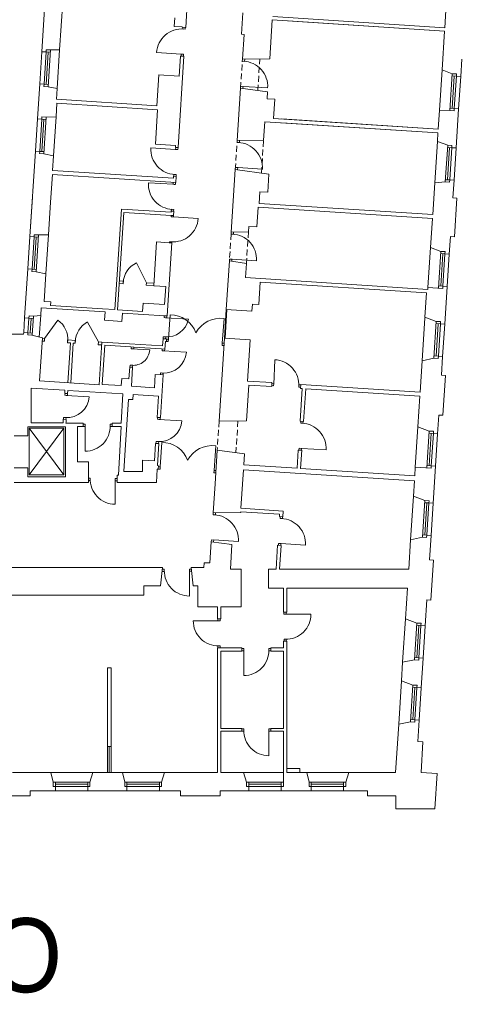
# Model space of a CAD drawing. Header units: centimetres. Extents: x 695802 to 711011, y 25963 to 44188.
# Tile 153 of 157: x 705967 to 706043, y 37431 to 37601. Entities that reach past the tile are written whole.
import ezdxf

# ---------------------------------------------------------------- set-up
doc = ezdxf.new("R2010")
doc.units = ezdxf.units.CM
doc.linetypes.add('DASHED', pattern=[19.05, 12.7, -6.35])
for name, color, linetype, lineweight in [('Drzwi i okna', 51, 'Continuous', 9), ('Opis', 102, 'Continuous', 9), ('Przekrojowa', 253, 'Continuous', 25), ('Ramka', 255, 'Continuous', 9), ('Widokowa', 140, 'Continuous', 9)]:
    doc.layers.add(name, color=color, linetype=linetype, lineweight=lineweight)
doc.styles.add('ARIELCE', font='arial.ttf', dxfattribs={"width": 0.9})

# ---------------------------------------------------------------- blocks, each defined once
blk = doc.blocks.new('zw$2918')
at = {"layer": 'Drzwi i okna', "color": 0, "lineweight": 0}
for p, q in [((3455.2, -1398.8), (3455.6, -1392.8)), ((3463.2, -1399.3), (3463.6, -1393.3)), ((3454.2, -1398.8), (3463.2, -1399.3)), ((3449.9, -1485.6), (3364.5, -1480.3)), ((3448.9, -1485.5), (3457.8, -1486.1)), ((3449.4, -1492.6), (3449.9, -1485.6)), ((3457.8, -1486.1), (3457.4, -1493.1)), ((3661.2, -1510.3), (3661.7, -1503.7)), ((3670.2, -1510.9), (3661.2, -1510.3)), ((3669.2, -1510.8), (3669.6, -1504.2)), ((3669.2, -1510.8), (3669.2, -1510.8)), ((3669.6, -1504.2), (3669.6, -1504.2)), ((3655.6, -1597), (3655.2, -1603.5)), ((3664.6, -1597.6), (3655.6, -1597)), ((3663.2, -1604), (3663.6, -1597.5)), ((3663.6, -1597.5), (3748.9, -1603)), ((3642.9, -1791.7), (3643.5, -1785.1)), ((3651.9, -1792.3), (3642.9, -1791.7)), ((3650.9, -1792.2), (3651.4, -1785)), ((3650.9, -1792.2), (3650.9, -1792.2)), ((3651.3, -1785.6), (3651.3, -1785.6)), ((3430.1, -1816), (3344.8, -1810.6)), ((3429.1, -1816), (3438.1, -1816.6)), ((3430.5, -1809), (3430.1, -1816)), ((3438.1, -1816.6), (3438.5, -1809.5)), ((3423.5, -1902.7), (3432.5, -1903.3)), ((3424.5, -1902.8), (3424.1, -1908.8)), ((3432.5, -1903.3), (3432.1, -1909.3)), ((3637.4, -1878.4), (3637, -1884.9)), ((3646.4, -1879), (3637.4, -1878.4)), ((3644.9, -1886), (3645.4, -1879)), ((3645.4, -1879), (3730.7, -1884.4)), ((3421.3, -1936.7), (3336, -1931.2)), ((3420.3, -1936.7), (3429.3, -1937.3)), ((3421.8, -1929.7), (3421.3, -1936.7)), ((3429.3, -1937.3), (3429.7, -1930.2)), ((3414.7, -2023.4), (3423.7, -2024)), ((3415.1, -2048.8), (3415.3, -2044.5)), ((3415.7, -2023.5), (3415.3, -2029.5)), ((3423.3, -2045.1), (3423, -2049.3)), ((3423.7, -2024), (3423.3, -2030)), ((3424, -2049.4), (3415.1, -2048.8)), ((3423, -2049.3), (3508.4, -2054.9)), ((3622.6, -2109.1), (3623, -2102.5)), ((3631.6, -2109.6), (3622.6, -2109.1)), ((3630.6, -2109.6), (3631, -2103)), ((3630.6, -2109.6), (3630.6, -2109.5)), ((3631, -2103), (3631, -2103)), ((3409.4, -2135.5), (3409.1, -2139.3)), ((3418.4, -2136.1), (3409.4, -2135.5)), ((3417.4, -2136), (3417.1, -2139.9)), ((3617, -2195.8), (3616.6, -2202.3)), ((3626, -2196.4), (3617, -2195.8)), ((3624.6, -2202.8), (3625, -2196.3)), ((3625, -2196.3), (3710.3, -2201.8)), ((3390.5, -2398.4), (3390.9, -2391.8)), ((3399.6, -2399), (3390.6, -2398.4)), ((3395, -2398.7), (3474.8, -2403.8)), ((3399.5, -2399), (3399.9, -2392.4)), ((3405.2, -2473.6), (3411.2, -2388.3)), ((3591.8, -2486.9), (3598, -2401.6)), ((3387.1, -2464.9), (3386.7, -2471.4)), ((3396.1, -2465.5), (3387.1, -2464.9)), ((3395.7, -2472), (3396.1, -2465.5)), ((3404.7, -2481.6), (3398.2, -2481.2)), ((3398.7, -2473.2), (3405.2, -2473.6)), ((3405.3, -2472.6), (3404.7, -2481.6)), ((3591.8, -2485.9), (3591.2, -2494.9)), ((3598.2, -2487.4), (3591.8, -2486.9)), ((3276.3, -2506.3), (3276.7, -2499.7)), ((3285.3, -2506.8), (3276.3, -2506.3)), ((3276.3, -2506.3), (3340.7, -2510.4)), ((3285.3, -2506.8), (3285.7, -2500.3)), ((3383.1, -2513.1), (3383.5, -2506.6)), ((3392.1, -2513.7), (3383.2, -2513.2)), ((3387.6, -2513.4), (3467.4, -2518.6)), ((3392.1, -2513.7), (3392.5, -2507.1)), ((3591.2, -2494.9), (3597.7, -2495.4)), ((3769.9, -2629.7), (3773.5, -2544.3)), ((3272.7, -2563.1), (3272.2, -2569.5)), ((3281.6, -2563.6), (3272.7, -2563.1)), ((3281.2, -2570.1), (3281.6, -2563.6)), ((3378.2, -2589.9), (3377.7, -2596.4)), ((3387.1, -2590.5), (3378.2, -2589.9)), ((3386.7, -2597), (3387.1, -2590.5)), ((3770.2, -2625.3), (3769.7, -2634.2)), ((3769.7, -2634.2), (3763.1, -2633.9)), ((3770.1, -2626.3), (3763.5, -2625.9)), ((3857, -2629.9), (3856.5, -2638.9)), ((3856.5, -2638.9), (3863, -2639.3)), ((3863.4, -2631.3), (3856.9, -2630.9)), ((3046.8, -2667.4), (3047.3, -2660.8)), ((3055.9, -2667.9), (3046.9, -2667.4)), ((3051.3, -2667.7), (3131.2, -2672.8)), ((3055.8, -2667.9), (3056.2, -2661.4)), ((3041.9, -2744.1), (3041.5, -2750.6)), ((3050.9, -2744.7), (3041.9, -2744.1)), ((3050.5, -2751.2), (3050.9, -2744.7)), ((3367.7, -2750.6), (3368.1, -2744.1)), ((3376.7, -2751.2), (3367.7, -2750.6)), ((3372.2, -2750.9), (3452, -2756.1)), ((3376.7, -2751.2), (3377.1, -2744.6)), ((3863.3, -2763.9), (3863.8, -2757.2)), ((3871.3, -2764.4), (3871.7, -2757.7)), ((3116.9, -2767.6), (3110.4, -2767.5)), ((3110.4, -2775.5), (3116.9, -2775.6)), ((3116.9, -2775.6), (3116.7, -2861.1)), ((3116.9, -2776.6), (3116.9, -2767.6)), ((3203.8, -2776.7), (3203.8, -2767.7)), ((3203.8, -2767.7), (3210.4, -2767.7)), ((3203.8, -2775.7), (3210.4, -2775.7)), ((3872.3, -2764.5), (3863.3, -2763.9)), ((3362.7, -2827.4), (3362.3, -2833.9)), ((3371.7, -2828), (3362.7, -2827.4)), ((3371.3, -2834.5), (3371.7, -2828)), ((3376.8, -2915.7), (3382.7, -2830.4)), ((3563.4, -2927.7), (3569, -2842.4)), ((3857.8, -2850.7), (3857.4, -2857.1)), ((3866.8, -2851.2), (3857.8, -2850.7)), ((3865.3, -2857.6), (3865.7, -2851.2)), ((3865.7, -2851.2), (3951.1, -2856.6)), ((3376.2, -2923.6), (3369.7, -2923.2)), ((3370.2, -2915.3), (3376.7, -2915.7)), ((3376.8, -2914.7), (3376.2, -2923.6)), ((3563.4, -2926.7), (3562.8, -2935.7)), ((3569.9, -2928.2), (3563.4, -2927.7)), ((3134.3, -2954.4), (3128.8, -2954.3)), ((3134.2, -2962.4), (3128.8, -2962.3)), ((3134.2, -2963.4), (3134.3, -2954.4)), ((3221.2, -2959.2), (3220.4, -3044.7)), ((3221.1, -2964.2), (3221.2, -2955.2)), ((3221.2, -2955.2), (3227.9, -2955.2)), ((3227.4, -2963.2), (3221.2, -2963.2)), ((3562.8, -2935.7), (3569.3, -2936.1)), ((3559.9, -3081.2), (3560.3, -3074.6)), ((3568.8, -3081.8), (3559.9, -3081.2)), ((3567.8, -3081.8), (3568.3, -3075.1)), ((3792, -3093.7), (3792.4, -3087)), ((3800.9, -3094.3), (3792, -3093.7)), ((3800, -3094.2), (3800.4, -3087.5)), ((3554.3, -3168), (3553.9, -3174.5)), ((3563.3, -3168.6), (3554.3, -3168)), ((3561.8, -3175), (3562.3, -3168.5)), ((3562.3, -3168.5), (3647.6, -3174)), ((3786.4, -3180.5), (3786, -3186.9)), ((3795.4, -3181), (3786.4, -3180.5)), ((3794, -3187.4), (3794.4, -3181)), ((3794.4, -3181), (3879.7, -3186.4)), ((3391.1, -3269.2), (3384, -3269.2)), ((3391.1, -3278.2), (3391.1, -3269.2)), ((3478, -3278), (3478, -3269)), ((3478, -3269), (3485, -3269)), ((3391.1, -3277.2), (3383.2, -3277.2)), ((3485.8, -3277), (3478, -3277)), ((3478, -3277), (3478.2, -3362.5)), ((3576.7, -3442), (3576.7, -3448.5)), ((3584.7, -3448.5), (3584.7, -3442)), ((3805.4, -3425.5), (3805.4, -3419)), ((3814.4, -3425.5), (3805.4, -3425.5)), ((3813.4, -3419), (3813.4, -3425.5)), ((3813.4, -3425.5), (3898.9, -3425.4)), ((3576.7, -3448.5), (3491.2, -3448.3)), ((3575.7, -3448.5), (3584.7, -3448.5)), ((3575.5, -3535.4), (3584.5, -3535.4)), ((3576.5, -3535.4), (3576.5, -3542)), ((3584.5, -3535.4), (3584.5, -3542)), ((3666.2, -3544.3), (3659.7, -3544.3)), ((3666.2, -3553.3), (3666.2, -3544.3)), ((3753.1, -3553.5), (3753.1, -3544.5)), ((3753.1, -3544.5), (3759.7, -3544.5)), ((3814.6, -3512.4), (3805.6, -3512.4)), ((3805.6, -3512.4), (3805.6, -3519)), ((3813.6, -3512.4), (3813.6, -3519)), ((3659.7, -3552.3), (3666.2, -3552.3)), ((3666.2, -3552.3), (3666, -3637.8)), ((3753.1, -3552.5), (3759.7, -3552.5)), ((3666.3, -3822.2), (3659.7, -3822.2)), ((3666.3, -3830.2), (3659.7, -3830.2)), ((3666.3, -3831.2), (3666.3, -3822.2)), ((3753.2, -3831), (3753.2, -3822)), ((3753.2, -3822), (3759.7, -3822)), ((3759.7, -3830), (3753.2, -3830)), ((3753.2, -3830), (3753.3, -3915.5))]:
    blk.add_line(p, q, dxfattribs=at)
at = {"layer": 'Drzwi i okna', "color": 0, "lineweight": 0, "ltscale": 1.6}
for p, q in [((3329.2, -2277.6), (3294.8, -2209.1)), ((2976.8, -2470.3), (3022.7, -2406.9)), ((3163, -2482.3), (3125.6, -2413.6))]:
    blk.add_line(p, q, dxfattribs=at)
for centre, radius, start, end in [((3451.1, -1485.5), 86.7, 84.979, 176.5896), ((3662.4, -1597.3), 86.7, 356.2036, 87.8142), ((3644.1, -1878.7), 86.7, 356.2036, 87.8142), ((3431.3, -1816.3), 86.7, 176.193, 267.8036), ((3422.5, -1937), 86.7, 176.193, 267.8036), ((3421.8, -2049.4), 86.7, 264.7676, 356.3783), ((3623.8, -2196), 86.7, 356.2036, 87.8142), ((3326.4, -2279.7), 77.4, 114.1138, 177.9529), ((2975.9, -2472.7), 80.7, 354.5264, 54.6033), ((3163.5, -2484.8), 80.7, 117.9982, 178.0752), ((3399, -2388.1), 77.4, 264.5446, 348.3084), ((3410.9, -2483.8), 95.4, 20.051, 89.8558), ((3584.7, -2496.1), 95.4, 81.999, 151.8038), ((3283.1, -2505.9), 57.8, 264.0905, 355.5263), ((3770.1, -2631), 86.7, 356.1135, 87.7241), ((3117.1, -2774.3), 86.7, 269.771, 1.3816), ((3864.5, -2850.9), 86.7, 356.2036, 87.8142), ((3382.5, -2925.8), 95.4, 20.4286, 90.2334), ((3556.3, -2937), 95.4, 82.3767, 152.1814), ((3221, -2957.9), 86.7, 177.9873, 269.5979), ((3561, -3168.2), 86.7, 356.2036, 87.8142), ((3793.2, -3180.7), 86.7, 356.2036, 87.8142), ((3477.8, -3275.8), 86.7, 178.61, 270.2206), ((3812.2, -3425.7), 86.7, 268.6184, 0.229), ((3577.9, -3448.7), 86.7, 179.771, 271.3816), ((3666.4, -3551.1), 86.7, 269.771, 1.3816), ((3753, -3828.8), 86.7, 178.61, 270.2206)]:
    blk.add_arc(centre, radius, start, end, dxfattribs=at)
at = {"layer": 'Drzwi i okna', "color": 0, "lineweight": 0}
for centre, radius, start, end in [((3458.1, -1407.8), 78.2, 264.816, 268.1145), ((3428.5, -1894.2), 78.2, 84.6681, 87.9667), ((3419.7, -2014.9), 78.2, 84.6681, 87.9667), ((3414.5, -2127.1), 78.2, 84.6046, 87.9032), ((3482.9, -2482.5), 78.2, 174.3635, 177.6621), ((3513.6, -2484.6), 78.2, 354.1927, 357.4913), ((3389.8, -2512.7), 77.8, 266.3349, 355.7089), ((3283.2, -2485.4), 78.2, 264.6739, 267.9724), ((3388.7, -2512.3), 78.2, 264.6779, 267.9764), ((3778.7, -2630.1), 78.2, 355.2588, 358.5574), ((3053.6, -2667), 77.8, 266.3349, 355.7089), ((3052.5, -2666.5), 78.2, 264.6779, 267.9764), ((3374.4, -2750.2), 77.8, 266.3349, 355.7089), ((3195, -2772.3), 78.2, 178.2461, 181.5447), ((3373.3, -2749.8), 78.2, 264.6779, 267.9764), ((3454.5, -2924), 78.2, 174.7412, 178.0397), ((3485.2, -2926), 78.2, 354.5703, 357.8689), ((3143.1, -2959), 78.2, 357.8242, 1.1228), ((3399.9, -3273.7), 78.2, 358.4469, 1.7455), ((3810.1, -3503.7), 78.2, 88.4553, 91.7539), ((3580, -3526.6), 78.2, 88.2461, 91.5447), ((3744.3, -3549.1), 78.2, 178.2461, 181.5447), ((3675.1, -3826.7), 78.2, 358.4469, 1.7455)]:
    blk.add_arc(centre, radius, start, end, dxfattribs=at)
at = {"layer": 'Przekrojowa', "color": 0, "lineweight": 0, "ltscale": 1.6}
for p, q in [((3477.8, -1200.8), (3465.4, -1393.4)), ((2983, -1227.9), (2966.9, -1477.4)), ((3028.5, -1470.8), (3039.3, -1304.8)), ((4367.4, -1313.8), (4362.2, -1394.4)), ((3427.4, -1359.9), (3425.5, -1389.8)), ((3658.2, -1417.3), (3663, -1342.5)), ((3767.4, -1356), (4362.2, -1394.4)), ((3453.4, -1391.6), (3425.5, -1389.8)), ((3453.4, -1392.6), (3453.4, -1391.6)), ((3453.4, -1392.6), (3465.4, -1393.4)), ((3764.6, -1367.5), (3755.9, -1502.6)), ((3764.6, -1367.5), (4361.4, -1406)), ((3820.5, -1371.1), (4361.4, -1406)), ((3667.2, -1417.9), (3658.2, -1417.3)), ((3661.7, -1503.7), (3667.2, -1417.9)), ((4352.7, -1540.8), (4361.4, -1406)), ((3028.5, -1470.8), (2997.1, -1471.5)), ((3458.9, -1493.2), (3438.5, -1809.5)), ((3446.9, -1492.4), (3442.4, -1562.3)), ((3446.9, -1492.4), (3458.9, -1493.2)), ((3661.7, -1503.7), (3755.9, -1502.6)), ((4417.4, -1563.4), (4421.3, -1503.6)), ((3372.6, -1557.8), (3365.7, -1664.6)), ((3442.4, -1562.3), (3372.6, -1557.8)), ((4352.7, -1540.8), (4388.2, -1553.8)), ((2959.7, -1589.1), (2951.9, -1709.9)), ((3019.8, -1605.3), (2988.9, -1598.8)), ((3019.8, -1605.3), (3017.4, -1642.1)), ((3643.5, -1785.1), (3655.2, -1603.5)), ((3655.2, -1603.5), (3748.6, -1616.7)), ((3748.6, -1616.7), (3747, -1640.5)), ((3016.5, -1703.3), (3019.5, -1656.2)), ((3365.7, -1664.6), (3017.4, -1642.1)), ((3367.8, -1678.7), (3019.5, -1656.2)), ((3774, -1642.2), (3747, -1640.5)), ((3774, -1642.2), (3769.7, -1708.5)), ((3016.5, -1703.3), (2982.1, -1704)), ((3360.1, -1798.2), (3367.8, -1678.7)), ((4343.7, -1680.4), (4339.5, -1745.3)), ((4343.7, -1680.3), (4380, -1681)), ((4401.5, -1809.9), (4410.2, -1675.2)), ((3738.9, -1720.1), (3734.8, -1784)), ((3738.9, -1720.1), (4338.6, -1758.9)), ((3769.7, -1708.5), (4339.5, -1745.3)), ((3769.7, -1708.5), (4339.5, -1745.3)), ((3797.8, -1723.9), (4338.6, -1758.9)), ((3798.6, -1710.4), (4339.5, -1745.3)), ((3798.6, -1710.4), (4339.5, -1745.3)), ((4338.6, -1758.9), (4336.8, -1788.2)), ((3429.9, -1802.7), (3360.1, -1798.2)), ((3429.5, -1809), (3429.9, -1802.7)), ((3643.4, -1785.1), (3734.8, -1784)), ((4336.8, -1788.2), (4372.3, -1801.2)), ((2944.7, -1821.6), (2925.6, -2118)), ((3007.7, -1838.5), (2973.9, -1831.3)), ((3007.7, -1838.5), (3004.5, -1888.8)), ((3429.5, -1809), (3438.5, -1809.5)), ((3003.6, -1902.7), (2997.4, -1998.2)), ((3003.6, -1902.7), (3430.7, -1930.3)), ((3004.5, -1888.8), (3422.6, -1915.7)), ((3422.6, -1915.7), (3423.1, -1908.8)), ((3423.1, -1908.8), (3432.1, -1909.3)), ((3432.1, -1909.3), (3430.7, -1930.3)), ((3623, -2102.5), (3637, -1884.9)), ((3637, -1884.9), (3753.3, -1901.4)), ((3753.3, -1901.4), (3749.2, -1964.3)), ((4320.4, -2041.7), (4327.5, -1931.1)), ((4327.5, -1931.1), (4364.1, -1928.5)), ((4378.8, -1929.5), (4364.1, -1928.5)), ((4390.3, -1983.6), (4394.2, -1922.7)), ((3722.3, -1962.5), (3719.6, -2002.9)), ((3749.2, -1964.3), (3722.3, -1962.5)), ((2934.4, -1981.3), (2925.6, -2118)), ((2997.4, -1998.2), (2990.1, -2111.4)), ((3719.6, -2002.9), (4320.4, -2041.7)), ((4390.3, -1983.6), (4404.3, -1984.5)), ((4404.3, -1984.5), (4395.6, -2118.6)), ((3242.4, -2022.4), (3219.9, -2370.6)), ((3250.6, -2033.9), (3228.7, -2371.2)), ((3415, -2033.5), (3242.4, -2022.4)), ((3414.3, -2044.5), (3250.6, -2033.9)), ((3414.3, -2044.5), (3423.3, -2045.1)), ((3415.2, -2029.5), (3415, -2033.5)), ((3415.2, -2029.5), (3424.3, -2030.1)), ((3424.3, -2030.1), (3423.3, -2045.1)), ((3715.8, -2016.3), (3711.4, -2084.1)), ((3715.8, -2016.3), (4319.5, -2055.2)), ((4313, -2155.9), (4319.5, -2055.2)), ((2990.1, -2111.4), (2955.8, -2112.2)), ((3623, -2102.5), (3682.2, -2101.8)), ((3683.4, -2082.3), (3682.2, -2101.8)), ((3683.4, -2082.3), (3711.4, -2084.1)), ((3364.3, -2136.4), (3354.5, -2288.2)), ((3408.1, -2139.3), (3364.3, -2136.4)), ((3417.1, -2139.9), (3400.8, -2392.4)), ((3408.1, -2139.3), (3417.2, -2139.9)), ((4377.7, -2178.6), (4381.7, -2117.7)), ((4381.7, -2117.7), (4395.6, -2118.6)), ((4313, -2155.9), (4348.5, -2168.9)), ((3605.8, -2369.9), (3616.6, -2202.3)), ((3616.6, -2202.3), (3675.2, -2210.6)), ((3675.2, -2210.6), (3672, -2260)), ((2918.4, -2229.8), (2907.4, -2399.4)), ((2981.4, -2246.6), (2947.6, -2239.5)), ((2981.4, -2246.6), (2975.2, -2342.8)), ((3672, -2260), (4303.7, -2300.7)), ((3718.1, -2353.1), (3723.1, -2275.3)), ((3723.1, -2275.3), (4298.9, -2312.4)), ((3354.5, -2288.2), (3396.2, -2290.9)), ((3392.2, -2352.8), (3396.2, -2290.9)), ((4298.9, -2312.4), (4293.5, -2397)), ((4304.1, -2293.9), (4303.7, -2300.7)), ((4362.1, -2421.1), (4370.5, -2290.4)), ((2998.2, -2344.3), (2975.2, -2342.8)), ((2998.2, -2344.3), (2997.4, -2356.3)), ((3317.6, -2348), (3315.7, -2376.8)), ((3317.6, -2348), (3392.2, -2352.8)), ((3694.6, -2375.6), (3696.1, -2351.7)), ((3696.1, -2351.7), (3718.1, -2353.1)), ((2964.8, -2364.3), (2963.1, -2390.5)), ((3186.3, -2378.6), (2964.8, -2364.3)), ((3177.2, -2367.9), (2997.4, -2356.3)), ((3177.2, -2367.9), (3219.9, -2370.6)), ((3186.3, -2378.6), (3184.4, -2407.5)), ((3315.7, -2376.8), (3228.7, -2371.2)), ((3246.1, -2382.5), (3244.3, -2411.4)), ((3391.8, -2391.9), (3246.1, -2382.5)), ((3605.8, -2369.9), (3694.6, -2375.6)), ((2963.1, -2390.5), (2937.6, -2393.6)), ((3244.3, -2411.4), (3184.4, -2407.5)), ((3400.8, -2392.4), (3391.8, -2391.9)), ((4293.5, -2397), (4332.9, -2411.4)), ((2904.2, -2449.8), (2903.8, -2455.3)), ((2903.8, -2455.3), (2838.2, -2455.3)), ((2968.8, -2468.8), (2932.2, -2459.4)), ((2968.8, -2468.8), (2959.2, -2617.5)), ((3174.5, -2483.1), (3165, -2630.7)), ((3270.3, -2489.2), (3174.5, -2483.1)), ((3386.7, -2471.4), (3385.1, -2496.6)), ((3386.7, -2471.4), (3398.8, -2472.2)), ((3393.4, -2507.2), (3395.1, -2481)), ((3395.1, -2481), (3398.2, -2481.2)), ((3398.2, -2481.2), (3398.8, -2472.2)), ((3580.8, -2757.1), (3599.3, -2469.7)), ((3599.3, -2469.7), (3688.2, -2475.4)), ((3688.2, -2475.4), (3678.9, -2618.1)), ((3184.9, -2493.7), (3176.2, -2629.5)), ((3275.7, -2499.6), (3184.9, -2493.7)), ((3270.3, -2489.2), (3385.1, -2496.6)), ((3285.7, -2500.3), (3275.7, -2499.6)), ((3381.5, -2506.4), (3285.7, -2500.3)), ((3381.5, -2506.4), (3393.4, -2507.2)), ((4283.7, -2548.6), (4276.7, -2656.7)), ((4283.7, -2548.6), (4324.7, -2538.7)), ((4339.5, -2539.7), (4324.7, -2538.7)), ((4354.9, -2532.9), (4350.7, -2597.7)), ((3271.2, -2569.5), (3268.6, -2610.4)), ((3281.2, -2570.1), (3271.2, -2569.5)), ((3281.2, -2570.1), (3277, -2636)), ((3165, -2630.7), (2959.2, -2617.5)), ((3243.6, -2608.8), (3242, -2633.7)), ((3268.6, -2610.4), (3243.6, -2608.8)), ((3359.8, -2595.2), (3356.8, -2641.1)), ((3359.8, -2595.2), (3387.6, -2597)), ((3387.6, -2597), (3378.1, -2744.7)), ((3678.9, -2618.1), (3763.8, -2623.6)), ((3762.9, -2637.2), (3763.8, -2623.6)), ((4350.7, -2597.7), (4364.7, -2598.6)), ((4364.7, -2598.6), (4355.8, -2736.8)), ((3046.9, -2649.8), (2930.1, -2642.2)), ((2930.1, -2642.2), (2930.1, -2763.2)), ((3046.3, -2660.7), (3046.9, -2649.8)), ((3056.2, -2661.4), (3056.8, -2650.4)), ((3247.5, -2662.7), (3056.8, -2650.4)), ((3242, -2633.7), (3176.2, -2629.5)), ((3356.8, -2641.1), (3277, -2636)), ((3676.1, -2756), (3684.1, -2632.1)), ((3684.1, -2632.1), (3762.9, -2637.2)), ((3868.7, -2644), (3861.4, -2757.1)), ((3862.8, -2643.6), (3863.6, -2630.1)), ((3862.8, -2643.6), (3868.7, -2644)), ((3863.6, -2630.1), (4276.7, -2656.7)), ((3880.7, -2644.8), (3873.4, -2757.9)), ((3880.7, -2644.8), (4275.8, -2670.3)), ((3056.2, -2661.4), (3046.3, -2660.7)), ((3241.8, -2763.5), (3247.5, -2662.7)), ((3267, -2681.4), (3255.7, -2856.1)), ((3281.9, -2682.4), (3267, -2681.4)), ((3283.1, -2664.4), (3281.9, -2682.4)), ((3370.9, -2670.1), (3283.1, -2664.4)), ((3370.9, -2670.1), (3366.3, -2743.9)), ((4269, -2776.7), (4275.8, -2670.3)), ((3040.5, -2763.2), (3040.8, -2758.7)), ((3040.8, -2758.7), (3041.2, -2750.4)), ((3051.2, -2751), (3041.2, -2750.4)), ((3050.5, -2763.5), (3050.7, -2759.3)), ((3050.7, -2759.3), (3051.2, -2751)), ((3366.3, -2743.9), (3378.1, -2744.7)), ((3580.8, -2757.1), (3676.1, -2756)), ((3861.4, -2757.1), (3873.4, -2757.9)), ((4337.6, -2800.8), (4341.8, -2735.9)), ((4341.8, -2735.9), (4355.8, -2736.8)), ((3048.6, -2777), (2918.9, -2777)), ((2918.9, -2777), (2918.9, -2808.1)), ((2930.1, -2763.2), (3040.5, -2763.2)), ((3048.6, -2949.8), (3048.6, -2777)), ((3090.8, -2763.5), (3050.5, -2763.5)), ((3110.4, -2763.5), (3090.8, -2763.5)), ((3090.8, -2897.5), (3090.8, -2775.5)), ((3110.4, -2775.5), (3090.8, -2775.5)), ((3110.4, -2775.5), (3110.4, -2763.5)), ((3241.8, -2763.5), (3210.4, -2763.5)), ((3210.4, -2775.5), (3210.4, -2763.5)), ((3241.8, -2775.5), (3210.4, -2775.5)), ((3232.4, -2943.5), (3241.8, -2775.5)), ((4269, -2776.7), (4308.4, -2791.1)), ((2918.9, -2808.1), (2870.9, -2808.1)), ((3250.8, -2931.7), (3255.7, -2856.1)), ((3360.5, -2833.8), (3356.7, -2894.6)), ((3360.5, -2833.8), (3356.7, -2894.6)), ((3360.5, -2833.8), (3372.3, -2834.5)), ((3372.3, -2834.5), (3367.4, -2911.1)), ((3574.4, -2856.9), (3566.8, -2974.4)), ((3574.4, -2856.9), (3668.7, -2870.3)), ((3854.9, -2857), (3850.9, -2919.8)), ((3854.9, -2857), (3866.9, -2857.7)), ((3866.9, -2857.7), (3862.9, -2920.6)), ((3128.8, -2897.5), (3090.8, -2897.5)), ((3128.8, -2947.5), (3128.8, -2897.5)), ((3315.6, -2931.7), (3315.6, -2892)), ((3356.7, -2894.6), (3315.6, -2892)), ((3668.7, -2870.3), (3666.3, -2907.9)), ((2918.9, -2919.1), (2870.9, -2919.1)), ((2918.9, -2919.1), (2918.9, -2949.8)), ((3315.6, -2931.7), (3250.8, -2931.7)), ((3366.6, -2923), (3363.6, -2969.1)), ((3366.6, -2923), (3369.7, -2923.2)), ((3366.6, -2923), (3369.7, -2923.2)), ((3367.4, -2911.1), (3370.5, -2911.3)), ((3369.7, -2923.2), (3370.5, -2911.3)), ((3656.5, -3058.7), (3665.1, -2925.5)), ((3665.1, -2925.5), (4256.9, -2963.7)), ((3666.3, -2907.9), (3850.9, -2919.8)), ((3862.9, -2920.6), (4258, -2946.1)), ((4258, -2946.1), (4260, -2915.8)), ((4322.1, -3041.3), (4330.4, -2912.5)), ((2918.9, -2949.8), (3048.6, -2949.8)), ((3128.8, -2943.5), (3128.8, -2969.1)), ((3227.4, -2943.5), (3227.4, -2969.1)), ((3227.4, -2943.5), (3232.4, -2943.5)), ((4253.5, -3017.2), (4256.9, -2963.7)), ((2870.9, -2969.1), (3128.8, -2969.1)), ((3227.4, -2969.1), (3363.6, -2969.1)), ((3566.8, -2974.4), (3560.3, -3074.7)), ((4253.5, -3017.2), (4292.9, -3031.6)), ((3656.5, -3058.7), (3803.2, -3068.2)), ((3801.9, -3087.8), (3803.2, -3068.2)), ((3560.3, -3074.7), (3655.6, -3073.5)), ((3655.6, -3073.5), (3655.8, -3070.7)), ((3655.8, -3070.7), (3790.4, -3079.4)), ((3790, -3087), (3790.4, -3079.4)), ((3790, -3087), (3801.9, -3087.8)), ((4243.8, -3167.5), (4237.3, -3269.1)), ((4243.8, -3167.5), (4284.7, -3158.9)), ((4314.9, -3153), (4309.4, -3237.8)), ((3553.9, -3174.5), (3549.1, -3248.1)), ((3553.9, -3174.5), (3625.4, -3184.6)), ((3619.9, -3269.2), (3625.4, -3184.6)), ((3778.2, -3269.1), (3783.5, -3186.8)), ((3783.5, -3186.8), (3795.5, -3187.5)), ((3790.2, -3269.1), (3795.5, -3187.5)), ((4309.4, -3237.8), (4323.4, -3238.8)), ((4323.4, -3238.8), (4314.5, -3376.9)), ((2672.9, -3264.1), (3384.5, -3264.1)), ((3384.5, -3264.1), (3378.2, -3327.7)), ((3484.5, -3264.1), (3527.8, -3264.1)), ((3484.5, -3264.1), (3490.9, -3327.7)), ((3528.9, -3248.1), (3527.8, -3264.1)), ((3528.9, -3248.1), (3549.1, -3248.1)), ((3657.7, -3269), (3619.9, -3269.2)), ((3657.7, -3335), (3657.7, -3269)), ((3751.7, -3335), (3751.7, -3269)), ((3751.7, -3269.1), (3778.2, -3269.1)), ((3790.2, -3269.1), (3911.7, -3269.1)), ((3911.7, -3269.1), (4237.3, -3269.1)), ((3378.2, -3327.7), (3319.7, -3327.7)), ((3319.7, -3327.7), (3319.7, -3359.7)), ((3490.9, -3327.7), (3507.7, -3327.7)), ((3507.7, -3400), (3507.7, -3327.7)), ((3657.7, -3335), (3657.7, -3400)), ((3803.7, -3335), (3751.7, -3335)), ((3803.7, -3419), (3803.7, -3335)), ((3815.8, -3419), (3815.8, -3335)), ((4233, -3335), (3815.8, -3335)), ((4226.1, -3441.7), (4233, -3335)), ((3319.7, -3359.7), (2855.7, -3359.7)), ((3574.7, -3400), (3507.7, -3400)), ((3574.7, -3442), (3574.7, -3400)), ((3657.7, -3400), (3586.7, -3400)), ((3586.7, -3400), (3586.7, -3442)), ((4294.7, -3465.8), (4300.5, -3376)), ((4300.5, -3376), (4314.5, -3376.9)), ((3586.7, -3442), (3574.7, -3442)), ((3803.7, -3419), (3815.8, -3419)), ((4226.1, -3441.7), (4265.5, -3456.2)), ((3586.7, -3542), (3574.7, -3542)), ((3574.7, -3542), (3574.7, -3973.7)), ((3586.7, -3542), (3659.7, -3542)), ((3659.7, -3542), (3659.7, -3554)), ((3759.7, -3542), (3803.7, -3542)), ((3759.7, -3542), (3759.7, -3554)), ((3803.7, -3542), (3803.7, -3519)), ((3803.7, -3519), (3815.8, -3519)), ((3815.8, -3973.7), (3815.8, -3519)), ((3586.7, -3554), (3659.7, -3554)), ((3586.7, -3554), (3586.7, -3821)), ((3759.7, -3554), (3803.7, -3554)), ((3803.7, -3821), (3803.7, -3554)), ((4280.8, -3680.4), (4287.5, -3577.6)), ((3206.7, -3610.7), (3194.7, -3610.7)), ((3194.7, -3610.7), (3194.7, -3883.7)), ((3206.7, -3883.7), (3206.7, -3610.7)), ((4212.3, -3656.3), (4216.4, -3592.1)), ((4216.4, -3592.1), (4257.3, -3583.4)), ((4212.3, -3656.3), (4251.7, -3670.7)), ((4202.6, -3806.6), (4191.8, -3973.7)), ((4191.8, -3973.7), (4202.6, -3806.6)), ((4202.6, -3806.6), (4243.4, -3798)), ((4273.6, -3792.1), (4268.9, -3866)), ((3586.7, -3821), (3659.7, -3821)), ((3586.7, -3830), (3586.7, -3973.7)), ((3586.7, -3830), (3659.7, -3830)), ((3659.7, -3821), (3659.7, -3830)), ((3759.7, -3821), (3803.7, -3821)), ((3759.7, -3821), (3759.7, -3830)), ((3759.7, -3830), (3803.7, -3830)), ((3803.7, -3973.7), (3803.7, -3830)), ((3206.7, -3883.7), (3194.7, -3883.7)), ((4286.8, -3867.2), (4268.9, -3866)), ((4286.8, -3867.2), (4280, -3973.3)), ((2998.5, -3973.7), (2865.7, -3973.7)), ((2998.5, -3973.7), (3006.1, -4007.1)), ((3143.5, -3973.7), (3133.7, -4007.1)), ((3192.7, -3973.7), (3143.5, -3973.7)), ((3192.7, -3973.7), (3206.7, -3973.7)), ((3246.5, -3973.7), (3206.7, -3973.7)), ((3246.5, -3973.7), (3254.1, -4007.1)), ((3391.5, -3973.7), (3381.7, -4007.1)), ((3574.7, -3973.7), (3391.5, -3973.7)), ((3665.3, -3973.7), (3586.7, -3973.7)), ((3665.3, -3973.7), (3676.1, -4007.1)), ((3859.8, -3959.7), (3815.8, -3959.7)), ((3884.5, -3973.7), (3815.8, -3973.7)), ((3859.8, -3959.7), (3859.8, -3973.7)), ((3884.5, -3973.7), (3892.1, -4007.1)), ((4029.5, -3973.7), (4019.7, -4007.1)), ((4191.8, -3973.7), (4029.5, -3973.7)), ((4280, -3973.3), (4335.3, -3976.8)), ((4327.4, -4099.8), (4335.3, -3976.8)), ((2788.9, -4054.8), (2926.9, -4054.8)), ((2926.9, -4054.8), (2926.9, -4036.8)), ((2926.9, -4036.8), (3013.9, -4036.8)), ((3125.9, -4036.8), (3261.9, -4036.8)), ((3446.9, -4036.8), (3373.9, -4036.8)), ((3446.9, -4036.8), (3446.9, -4054.8)), ((3446.9, -4054.8), (3584.9, -4054.8)), ((3683.9, -4036.8), (3584.9, -4036.8)), ((3584.9, -4054.8), (3584.9, -4036.8)), ((3795.9, -4036.8), (3899.9, -4036.8)), ((4011.9, -4036.8), (4094.9, -4036.8)), ((4094.9, -4036.8), (4094.9, -4054.8)), ((4094.9, -4054.8), (4192.9, -4054.8)), ((4192.9, -4054.8), (4192.9, -4099.8)), ((4192.9, -4099.8), (4316.9, -4099.8)), ((4192.9, -4099.8), (4327.4, -4099.8))]:
    blk.add_line(p, q, dxfattribs=at)
at = {"layer": 'Przekrojowa', "color": 0, "lineweight": 0}
for p, q in [((2981.8, -1478.3), (2966.9, -1477.4)), ((2966.9, -1477.4), (2981.8, -1478.3)), ((2982.3, -1470.6), (2981.8, -1478.3)), ((2997.1, -1471.5), (2982.3, -1470.6)), ((4388.2, -1553.8), (4403, -1554.7)), ((4403, -1554.7), (4402.5, -1562.5)), ((4402.5, -1562.5), (4417.4, -1563.4)), ((4417.4, -1563.4), (4402.5, -1562.5)), ((2974.6, -1590.1), (2959.7, -1589.1)), ((2959.7, -1589.1), (2974.6, -1590.1)), ((2974.1, -1597.8), (2974.6, -1590.1)), ((2988.9, -1598.8), (2974.1, -1597.8)), ((2967.3, -1703.1), (2966.8, -1710.8)), ((2982.1, -1704), (2967.3, -1703.1)), ((4380, -1681), (4394.8, -1682)), ((4394.8, -1682), (4395.3, -1674.2)), ((4395.3, -1674.2), (4410.2, -1675.2)), ((4410.2, -1675.2), (4395.3, -1674.2)), ((2966.8, -1710.8), (2951.9, -1709.9)), ((2951.9, -1709.9), (2966.8, -1710.8)), ((4372.3, -1801.2), (4387, -1802.2)), ((4387, -1802.2), (4386.5, -1810)), ((2959.6, -1822.6), (2944.7, -1821.6)), ((2944.7, -1821.6), (2959.6, -1822.6)), ((2959.1, -1830.4), (2959.6, -1822.6)), ((2973.9, -1831.3), (2959.1, -1830.4)), ((4386.5, -1810), (4401.5, -1810.9)), ((4401.5, -1810.9), (4386.5, -1810)), ((4378.8, -1929.5), (4379.3, -1921.7)), ((4379.3, -1921.7), (4394.2, -1922.7)), ((4394.2, -1922.7), (4379.3, -1921.7)), ((2941, -2111.2), (2940.5, -2119)), ((2955.8, -2112.2), (2941, -2111.2)), ((2940.5, -2119), (2925.6, -2118)), ((2925.6, -2118), (2940.5, -2119)), ((4348.5, -2168.9), (4363.3, -2169.9)), ((4363.3, -2169.9), (4362.8, -2177.6)), ((4362.8, -2177.6), (4377.7, -2178.6)), ((4377.7, -2178.6), (4362.8, -2177.6)), ((2933.3, -2230.8), (2918.4, -2229.8)), ((2918.4, -2229.8), (2933.3, -2230.8)), ((2932.8, -2238.5), (2933.3, -2230.8)), ((2947.6, -2239.5), (2932.8, -2238.5)), ((4304.1, -2293.9), (4355.1, -2297.2)), ((4355.1, -2297.2), (4355.6, -2289.4)), ((4355.6, -2289.4), (4370.5, -2290.4)), ((4370.5, -2290.4), (4355.6, -2289.4)), ((2922.4, -2400.4), (2907.4, -2399.4)), ((2907.4, -2399.4), (2922.4, -2400.4)), ((2922.9, -2392.7), (2922.4, -2400.4)), ((2937.6, -2393.6), (2922.9, -2392.7)), ((2937.6, -2393.6), (2922.9, -2392.7)), ((4332.9, -2411.4), (4347.7, -2412.4)), ((4347.7, -2412.4), (4347.2, -2420.1)), ((4347.2, -2420.1), (4362.1, -2421.1)), ((4362.1, -2421.1), (4347.2, -2420.1)), ((2919.1, -2450.8), (2904.2, -2449.8)), ((2904.2, -2449.8), (2919.1, -2450.8)), ((2918.6, -2458.5), (2919.1, -2450.8)), ((2933.4, -2459.5), (2918.6, -2458.5)), ((4339.5, -2539.7), (4340, -2531.9)), ((4340, -2531.9), (4354.9, -2532.9)), ((4354.9, -2532.9), (4340, -2531.9)), ((4308.4, -2791.1), (4323.2, -2792)), ((4323.2, -2792), (4322.7, -2799.8)), ((4322.7, -2799.8), (4337.6, -2800.8)), ((4337.6, -2800.8), (4322.7, -2799.8)), ((4260, -2915.8), (4315, -2919.3)), ((4315, -2919.3), (4315.5, -2911.6)), ((4315.5, -2911.6), (4330.4, -2912.5)), ((4330.4, -2912.5), (4315.5, -2911.6)), ((4292.9, -3031.6), (4307.7, -3032.5)), ((4307.7, -3032.5), (4307.2, -3040.3)), ((4307.2, -3040.3), (4322.1, -3041.3)), ((4322.1, -3041.3), (4307.2, -3040.3)), ((4284.7, -3158.9), (4299.4, -3159.8)), ((4299.4, -3159.8), (4299.9, -3152.1)), ((4299.9, -3152.1), (4314.9, -3153)), ((4314.9, -3153), (4299.9, -3152.1)), ((4265.5, -3456.2), (4280.3, -3457.1)), ((4280.3, -3457.1), (4279.8, -3464.9)), ((4279.8, -3464.9), (4294.7, -3465.8)), ((4294.7, -3465.8), (4279.8, -3464.9)), ((4272.1, -3584.4), (4272.6, -3576.6)), ((4272.6, -3576.6), (4287.5, -3577.6)), ((4287.5, -3577.6), (4272.6, -3576.6)), ((4257.3, -3583.4), (4272.1, -3584.4)), ((4251.7, -3670.7), (4266.4, -3671.7)), ((4266.4, -3671.7), (4265.9, -3679.4)), ((4265.9, -3679.4), (4280.8, -3680.4)), ((4280.8, -3680.4), (4265.9, -3679.4)), ((4243.4, -3798), (4258.2, -3798.9)), ((4258.2, -3798.9), (4258.7, -3791.2)), ((4258.7, -3791.2), (4273.6, -3792.1)), ((4273.6, -3792.1), (4258.7, -3791.2)), ((3803.7, -3973.7), (3803.7, -4021.9)), ((3006.1, -4007.1), (3006.1, -4021.9)), ((3006.1, -4021.9), (3013.9, -4021.9)), ((3013.9, -4021.9), (3013.9, -4036.8)), ((3013.9, -4036.8), (3013.9, -4021.9)), ((3133.7, -4021.9), (3125.9, -4021.9)), ((3125.9, -4021.9), (3125.9, -4036.8)), ((3125.9, -4036.8), (3125.9, -4021.9)), ((3133.7, -4007.1), (3133.7, -4021.9)), ((3254.1, -4007.1), (3254.1, -4021.9)), ((3254.1, -4021.9), (3261.9, -4021.9)), ((3261.9, -4021.9), (3261.9, -4036.8)), ((3261.9, -4036.8), (3261.9, -4021.9)), ((3381.7, -4021.9), (3373.9, -4021.9)), ((3373.9, -4021.9), (3373.9, -4036.8)), ((3373.9, -4036.8), (3373.9, -4021.9)), ((3381.7, -4007.1), (3381.7, -4021.9)), ((3676.1, -4007.1), (3676.1, -4021.9)), ((3676.1, -4021.9), (3683.9, -4021.9)), ((3683.9, -4021.9), (3683.9, -4036.8)), ((3683.9, -4036.8), (3683.9, -4021.9)), ((3803.7, -4021.9), (3795.9, -4021.9)), ((3795.9, -4021.9), (3795.9, -4036.8)), ((3795.9, -4036.8), (3795.9, -4021.9)), ((3892.1, -4007.1), (3892.1, -4021.9)), ((3892.1, -4021.9), (3899.9, -4021.9)), ((3899.9, -4021.9), (3899.9, -4036.8)), ((3899.9, -4036.8), (3899.9, -4021.9)), ((4019.7, -4021.9), (4011.9, -4021.9)), ((4011.9, -4021.9), (4011.9, -4036.8)), ((4011.9, -4036.8), (4011.9, -4021.9)), ((4019.7, -4007.1), (4019.7, -4021.9))]:
    blk.add_line(p, q, dxfattribs=at)
at = {"layer": 'Widokowa', "color": 0, "lineweight": 0, "ltscale": 1.6}
for p, q in [((2966.9, -1477.4), (2959.7, -1589.1)), ((3028.5, -1470.8), (3019.8, -1605.3)), ((4343.7, -1680.4), (4352.7, -1540.8)), ((4410.2, -1675.2), (4417.4, -1563.4)), ((3016.5, -1703.3), (3007.7, -1838.5)), ((2951.9, -1709.9), (2944.7, -1821.6)), ((4327.5, -1931.1), (4336.8, -1788.2)), ((4394.2, -1922.7), (4401.5, -1810.9)), ((2990.1, -2111.4), (2981.4, -2246.6)), ((2925.6, -2118), (2918.4, -2229.8)), ((4304.1, -2293.9), (4313, -2155.9)), ((4370.5, -2290.4), (4377.7, -2178.6)), ((3248.8, -2281.4), (3234.6, -2280.5)), ((3249.3, -2272.4), (3235.2, -2271.5)), ((3249.3, -2272.4), (3248.8, -2281.4)), ((3329.2, -2277.6), (3328.6, -2286.6)), ((3355.1, -2279.3), (3329.2, -2277.6)), ((3354.5, -2288.2), (3328.6, -2286.6)), ((3605.8, -2369.9), (3599.3, -2469.7)), ((3607.8, -2370), (3601.3, -2469.8)), ((2907.4, -2399.4), (2904.2, -2449.8)), ((2963.2, -2389.4), (2958.2, -2466.1)), ((4283.7, -2548.6), (4293.3, -2399.3)), ((4354.9, -2532.9), (4362.1, -2421.1)), ((2976.2, -2480.3), (2968.1, -2479.8)), ((2976.8, -2470.3), (2968.7, -2469.8)), ((2976.2, -2480.3), (2976.8, -2470.3)), ((3056, -2485.4), (3056.6, -2475.4)), ((3066, -2486.1), (3056, -2485.4)), ((3083.1, -2477.2), (3056.6, -2475.4)), ((3066, -2486.1), (3057.1, -2623.8)), ((3076, -2486.7), (3067, -2624.4)), ((3082.5, -2487.1), (3076, -2486.7)), ((3082.5, -2487.1), (3083.1, -2477.2)), ((3162.3, -2492.3), (3163, -2482.3)), ((3174.5, -2483.1), (3163, -2482.3)), ((3173.9, -2493), (3162.3, -2492.3)), ((2923, -2781.8), (3042.7, -2943)), ((2923, -2943), (3042.7, -2781.8)), ((2923, -2781.8), (3042.7, -2781.8)), ((2923, -2943), (2923, -2781.8)), ((3042.7, -2781.8), (3042.7, -2943)), ((4260, -2915.8), (4269, -2776.7)), ((4330.4, -2912.5), (4337.6, -2800.8)), ((3042.7, -2943), (2923, -2943)), ((4243.8, -3167.5), (4253.5, -3017.2)), ((4314.9, -3153), (4322.1, -3041.3)), ((4216.4, -3592.1), (4226.1, -3441.7)), ((4287.5, -3577.6), (4294.7, -3465.8)), ((4202.6, -3806.6), (4212.3, -3656.3)), ((4273.6, -3792.1), (4280.8, -3680.4)), ((3194.7, -3883.7), (3194.7, -3973.7)), ((3200.7, -3883.7), (3200.7, -3973.7)), ((3206.7, -3973.7), (3206.7, -3883.7)), ((2998.5, -3973.7), (3143.5, -3973.7)), ((3246.5, -3973.7), (3391.5, -3973.7)), ((3665.3, -3973.7), (3803.7, -3973.7)), ((3884.5, -3973.7), (4029.5, -3973.7)), ((3013.9, -4036.8), (3125.9, -4036.8)), ((3261.9, -4036.8), (3373.9, -4036.8)), ((3683.9, -4036.8), (3795.9, -4036.8)), ((3899.9, -4036.8), (4011.9, -4036.8))]:
    blk.add_line(p, q, dxfattribs=at)
at = {"layer": 'Widokowa', "color": 0, "lineweight": 0}
for p, q in [((2974.6, -1590.3), (2981.8, -1478.3)), ((2981.8, -1478.3), (2996.6, -1479.3)), ((2982, -1590.6), (2989.2, -1478.8)), ((2988.9, -1598.8), (2997.1, -1471.5)), ((4388.2, -1553.8), (4380, -1681)), ((4402.5, -1562.5), (4387.7, -1561.5)), ((4395.1, -1562), (4387.9, -1673.8)), ((4402.5, -1562.2), (4395.3, -1674.2)), ((2974.6, -1590.1), (2989.4, -1591)), ((2973.9, -1831.3), (2982.1, -1704)), ((4395.3, -1674.2), (4380.5, -1673.3)), ((2959.6, -1822.8), (2966.8, -1710.8)), ((2966.8, -1710.8), (2981.6, -1711.8)), ((2967, -1823.1), (2974.2, -1711.3)), ((4372.3, -1801.2), (4364.1, -1928.5)), ((2959.6, -1822.6), (2974.4, -1823.6)), ((4386.5, -1810), (4371.8, -1809)), ((4379.1, -1809.5), (4371.9, -1921.2)), ((4386.6, -1809.7), (4379.3, -1921.7)), ((4379.3, -1921.7), (4364.6, -1920.8)), ((2947.6, -2239.5), (2955.8, -2112.2)), ((2933.3, -2231), (2940.5, -2119)), ((2940.5, -2119), (2955.3, -2119.9)), ((2940.7, -2231.2), (2947.9, -2119.5)), ((4348.5, -2168.9), (4340.3, -2296.2)), ((4362.8, -2177.6), (4348, -2176.7)), ((4355.4, -2177.2), (4348.2, -2288.9)), ((4362.8, -2177.4), (4355.6, -2289.4)), ((2933.3, -2230.8), (2948.1, -2231.7)), ((4355.6, -2289.4), (4340.8, -2288.5)), ((2919.1, -2451), (2922.4, -2400.4)), ((2922.4, -2400.4), (2937.1, -2401.4)), ((2926.5, -2451.2), (2929.7, -2400.9)), ((2933.4, -2459.5), (2937.6, -2393.6)), ((4332.9, -2411.4), (4324.7, -2538.7)), ((4347.2, -2420.1), (4332.4, -2419.2)), ((4339.8, -2419.7), (4332.6, -2531.4)), ((4347.2, -2419.9), (4340, -2531.9)), ((2919.1, -2450.8), (2933.9, -2451.7)), ((4340, -2531.9), (4325.2, -2530.9)), ((4308.4, -2791.1), (4300.2, -2918.4)), ((4322.7, -2799.8), (4307.9, -2798.8)), ((4315.3, -2799.3), (4308.1, -2911.1)), ((4322.7, -2799.6), (4315.5, -2911.6)), ((4315.5, -2911.6), (4300.7, -2910.6)), ((4292.9, -3031.6), (4284.7, -3158.9)), ((4307.2, -3040.3), (4292.4, -3039.3)), ((4299.8, -3039.8), (4292.6, -3151.6)), ((4307.2, -3040.1), (4299.9, -3152.1)), ((4299.9, -3152.1), (4285.2, -3151.1)), ((4265.5, -3456.2), (4257.3, -3583.4)), ((4279.8, -3464.9), (4265, -3463.9)), ((4272.4, -3464.4), (4265.2, -3576.2)), ((4279.8, -3464.6), (4272.6, -3576.6)), ((4272.6, -3576.6), (4257.8, -3575.7)), ((4251.7, -3670.7), (4243.4, -3798)), ((4265.9, -3679.4), (4251.2, -3678.5)), ((4258.5, -3678.9), (4251.3, -3790.7)), ((4265.9, -3679.2), (4258.7, -3791.2)), ((4258.7, -3791.2), (4243.9, -3790.2)), ((3133.7, -4007.1), (3006.1, -4007.1)), ((3013.9, -4021.9), (3013.9, -4007.1)), ((3125.9, -4014.5), (3013.9, -4014.5)), ((3126.1, -4021.9), (3013.9, -4021.9)), ((3125.9, -4021.9), (3125.9, -4007.1)), ((3381.7, -4007.1), (3254.1, -4007.1)), ((3261.9, -4021.9), (3261.9, -4007.1)), ((3373.9, -4014.5), (3261.9, -4014.5)), ((3374.1, -4021.9), (3261.9, -4021.9)), ((3373.9, -4021.9), (3373.9, -4007.1)), ((3803.7, -4007.1), (3676.1, -4007.1)), ((3683.9, -4021.9), (3683.9, -4007.1)), ((3795.9, -4014.5), (3683.9, -4014.5)), ((3796.1, -4021.9), (3683.9, -4021.9)), ((3795.9, -4021.9), (3795.9, -4007.1)), ((4019.7, -4007.1), (3892.1, -4007.1)), ((3899.9, -4021.9), (3899.9, -4007.1)), ((4011.9, -4014.5), (3899.9, -4014.5)), ((4012.1, -4021.9), (3899.9, -4021.9)), ((4011.9, -4021.9), (4011.9, -4007.1))]:
    blk.add_line(p, q, dxfattribs=at)
at = {"layer": 'Widokowa', "color": 0, "linetype": 'DASHED', "lineweight": 0, "ltscale": 1.6}
for p, q in [((3655.2, -1603.5), (3661.7, -1503.7)), ((3714.8, -1612), (3721.8, -1503)), ((3637, -1884.9), (3643.5, -1785.1)), ((3727.4, -1897.7), (3734.8, -1784)), ((3622.6, -2109.1), (3616.6, -2202.3)), ((3682.2, -2101.8), (3675.2, -2210.6)), ((3580.8, -2757.1), (3574.4, -2856.9)), ((3646.1, -2756.3), (3639, -2866.1))]:
    blk.add_line(p, q, dxfattribs=at)

msp = doc.modelspace()

# ---------------------------------------------------------------- block references
at = {"layer": 'Ramka', "xscale": 0.05, "yscale": 0.05, "zscale": 0.05}
msp.add_blockref('zw$2918', (705822.23, 37669.34), dxfattribs=at)

# ---------------------------------------------------------------- texts
at = {"layer": 'Opis', "insert": (705900.59, 37445.46), "char_height": 14, "width": 724.063, "attachment_point": 1, "rotation": 359.981, "style": 'ARIELCE'}
msp.add_mtext('\\pxsm1,ql;{\\fArial|b0|i0|c238|p34;\\H0.916668x;II PIĘTRO}', dxfattribs=at)

doc.saveas('drawing.dxf')
